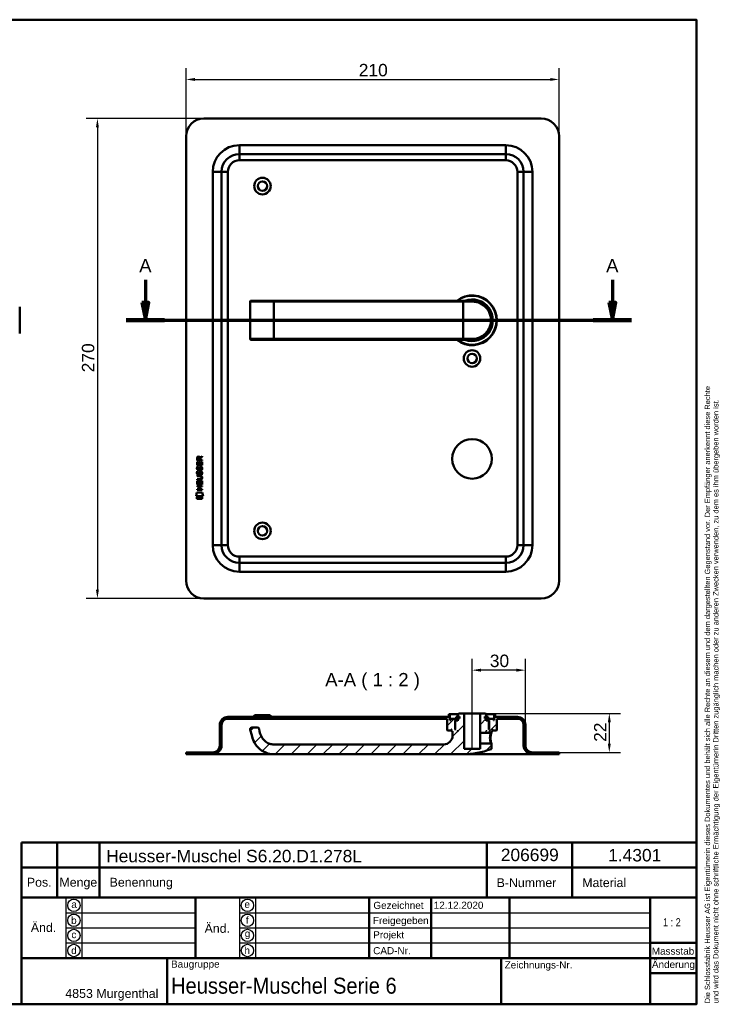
# Model space of a CAD drawing. Header units: millimetres. Extents: x 20 to 833, y 20 to 574.
# Tile 3 of 3: x 439 to 833, y 20 to 574. Entities that reach past the tile are written whole.
import ezdxf
from ezdxf.enums import TextEntityAlignment as Align

# ---------------------------------------------------------------- set-up
doc = ezdxf.new("R2010")
doc.units = ezdxf.units.MM
doc.header["$LTSCALE"] = 2
for name, color, linetype, lineweight in [('Bemaßungen(DIN)', 7, 'Continuous', 25), ('Mittellinie(DIN)', 7, 'Continuous', 25), ('Schnittansichtslinien(DIN)', 7, 'Continuous', 70), ('Sichtbare Kanten(DIN)', 7, 'Continuous', 50), ('Sichtbare tangentiale Kanten(DIN)', 7, 'Continuous', 50), ('Skizziergeometrie(DIN)', 7, 'Continuous', 50), ('Skizzierlinie(DIN)', 7, 'Continuous', 25), ('Symbole(DIN)', 7, 'Continuous', 25)]:
    doc.layers.add(name, color=color, linetype=linetype, lineweight=lineweight)
doc.layers.add('Schraffur', color=179, linetype='Continuous', lineweight=9, true_color=0x1e1e47)
doc.styles.add('Aktuell-DIN', font='arial.ttf')
doc.styles.add('Aktuell-DINGroßer Text', font='arial.ttf')
doc.styles.add('STANDARD-DIN~0', font='arial.ttf')
doc.styles.add('Textstil10', font='arial.ttf')
doc.styles.add('Textstil41', font='arial.ttf', dxfattribs={"width": 0.8})
doc.styles.add('Textstil83', font='arial.ttf', dxfattribs={"width": 0.8})
doc.dimstyles.new('CAD-LAN', dxfattribs={"dimscale": 2, "dimtxt": 3.5, "dimasz": 2.5, "dimexe": 3.175, "dimexo": 0, "dimgap": 0.8, "dimtad": 1, "dimrnd": 1e-08, "dimtxsty": 'STANDARD-DIN~0', "dimcen": 0.09, "dimdle": 10, "dimclrd": 250, "dimclre": 250, "dimclrt": 250, "dimadec": 0, "dimazin": 2, "dimtfac": 1, "dimtmove": 0, "dimatfit": 3, "dimfxl": 1, "dimtolj": 1, "dimtzin": 0, "dimlwd": 25, "dimlwe": 25, "dimarcsym": 0})

# ---------------------------------------------------------------- blocks, each defined once
blk = doc.blocks.new('Ränder Standardrahmen')
at = {"layer": 'Skizziergeometrie(DIN)', "flags": 128}
blk.add_lwpolyline([(10, 10), (10, 287), (410, 287), (410, 10), (10, 10)], dxfattribs=at)
blk = doc.blocks.new('Schriftfelder Heusser')
at = {"layer": 'Skizziergeometrie(DIN)'}
for p, q in [((101, 229.92), (101, 236.92)), ((101, 236.92), (291, 236.92)), ((111, 229.92), (111, 236.92)), ((123, 229.92), (123, 236.92)), ((232, 229.92), (232, 236.92)), ((256, 229.92), (256, 236.92)), ((291, 236.92), (291, 229.92)), ((101, 191.42), (101, 229.92)), ((101, 229.92), (291, 229.92)), ((111, 229.92), (111, 221.42)), ((123, 229.92), (123, 221.42)), ((232, 229.92), (232, 221.42)), ((256, 229.92), (256, 221.42)), ((291, 229.92), (291, 191.42)), ((101, 221.42), (291, 221.42)), ((150, 221.42), (150, 204.42)), ((198.85, 221.42), (198.85, 204.42)), ((216.35, 221.42), (216.35, 204.42)), ((238.35, 221.42), (238.35, 204.42)), ((278, 221.42), (278, 191.42)), ((278, 208.67), (291, 208.67)), ((101, 204.42), (291, 204.42)), ((142, 204.42), (142, 191.42)), ((236, 204.42), (236, 191.42)), ((278, 200.17), (291, 200.17)), ((291, 191.42), (101, 191.42))]:
    blk.add_line(p, q, dxfattribs=at)
at = {"layer": 'Skizzierlinie(DIN)'}
for p, q in [((113.5, 221.42), (113.5, 204.42)), ((118, 221.42), (118, 204.42)), ((162.35, 221.42), (162.35, 204.42)), ((166.85, 221.42), (166.85, 204.42)), ((113.5, 217.17), (150, 217.17)), ((162.35, 217.17), (278, 217.17)), ((113.5, 212.92), (150, 212.92)), ((162.35, 212.92), (278, 212.92)), ((113.5, 208.67), (150, 208.67)), ((162.35, 208.67), (278, 208.67))]:
    blk.add_line(p, q, dxfattribs=at)
for centre in [(115.75, 219.25), (164.6, 219.25), (115.75, 215.04), (164.6, 215.04), (115.75, 210.79), (164.6, 210.79), (115.75, 206.54), (164.6, 206.54)]:
    blk.add_circle(centre, 1.75, dxfattribs=at)
at = {"layer": 'Symbole(DIN)', "color": 7, "insert": (293.33, 191.7), "char_height": 1.5, "width": 182.3003, "attachment_point": 1, "rotation": 90, "line_spacing_factor": 0.944221, "style": 'Aktuell-DIN'}
blk.add_mtext('\\fArial|b0|i0;\\H1.5000;Die Schlossfabrik Heusser AG ist Eigentümerin dieses Dokumentes und behält sich alle Rechte an diesem und dem dargestellten Gegenstand vor. Der Empfänger anerkennt diese Rechte\\Pund wird das Dokument nicht ohne schriftliche Ermächtigung der Eigentümerin Dritten zugänglich machen oder zu anderen Zwecken verwenden, zu dem es ihm übergeben worden ist.\\P ', dxfattribs=at)
at = {"layer": 'Symbole(DIN)', "color": 179, "true_color": 0x262659, "style": 'Aktuell-DIN'}
for s, insert, char_height, attachment_point in [('B-Nummer', (234.74, 225.62), 2.489, 4), ('Material', (265.02, 225.62), 2.489, 5), ('Pos.', (106, 227), 2.489, 2), ('Menge', (117, 227), 2.489, 2), ('Benennung', (125.81, 225.38), 2.489, 4), ('\\fArial|b0|i0;a', (115.81, 219.53), 2, 5), ('\\fArial|b0|i0;e', (164.54, 219.53), 2, 5), ('\\fArial|b0|i0;Gezeichnet', (200.05, 219.23), 2, 4), ('\\fArial|b0|i0;b', (115.75, 215), 2, 5), ('\\fArial|b0|i0;f', (164.55, 215.06), 2, 5), ('\\fArial|b0|i0;Freigegeben', (199.92, 216), 2, 1), ('\\fArial|b0|i0;c', (115.75, 211.01), 2, 5), ('\\fArial|b0|i0;g', (164.63, 211.05), 2, 5), ('\\fArial|b0|i0;Projekt', (200, 211.98), 2, 1), ('\\fArial|b0|i0;d', (115.76, 206.55), 2, 5), ('\\fArial|b0|i0;h', (164.55, 206.57), 2, 5), ('\\fArial|b0|i0;CAD-Nr.', (200, 207.5), 2, 1), ('\\fArial|b0|i0;\\H2.0000;Massstab', (284.39, 206.37), 2, 5), ('\\fArial|b0|i0;\\H2.0000;Baugruppe', (143.1, 203.73), 2, 1), ('\\fArial|b0|i0;Zeichnungs-Nr.', (237, 203.5), 2, 1), ('\\fArial|b0|i0;\\H2.5000;4853 Murgenthal', (113.33, 192.46), 2.5, 7)]:
    blk.add_mtext(s, dxfattribs=dict(at, insert=insert, char_height=char_height, attachment_point=attachment_point))
at = {"layer": 'Symbole(DIN)', "color": 179, "true_color": 0x262659, "attachment_point": 5, "style": 'Aktuell-DIN'}
for s, insert, char_height, width in [('Änd.', (107.21, 213), 2.489, 12.3494), ('Änd.', (156.12, 212.76), 2.489, 12.3494), ('\\fArial|b0|i0;Änderung', (284.51, 202.33), 2, 12.1143)]:
    blk.add_mtext(s, dxfattribs=dict(at, insert=insert, char_height=char_height, width=width))
at = {"layer": 'Symbole(DIN)', "color": 7, "insert": (143.1, 196.62), "char_height": 4.5, "width": 90.18, "attachment_point": 4, "style": 'Aktuell-DIN'}
blk.add_mtext('\\fArial|b0|i0;\\W0.90;\\H4.5000;Heusser-Muschel Serie 6', dxfattribs=at)
at = {"layer": 'Symbole(DIN)', "color": 179, "true_color": 0x262659, "style": 'Textstil10'}
blk.add_attdef('ERSTELLUNGSDATUM_001', (217.04, 218.29), '', height=2, dxfattribs=at)
at = {"layer": 'Symbole(DIN)', "color": 179, "true_color": 0x262659}
for tag, height, style, p in [('AUTOR', 2.49, 'Aktuell-DIN', (240.03, 219.26)), ('KONTROLLDATUM', 2, 'Textstil10', (217.42, 215.04)), ('KONTROLLIERT_VON', 2, 'Textstil10', (239.98, 215.05))]:
    blk.add_attdef(tag, text='', height=height, dxfattribs=dict(at, style=style)).set_placement(p, align=Align.MIDDLE_LEFT)
at = {"layer": 'Symbole(DIN)', "color": 7, "style": 'Textstil83', "width": 0.8}
blk.add_attdef('Anfänglicher_Ansichtsmaßstab_001', (281.57, 213.34), '', height=2.3, dxfattribs=at)
at = {"layer": 'Symbole(DIN)', "color": 179, "true_color": 0x262659, "style": 'Textstil10'}
blk.add_attdef('PROJEKT', text='', height=2, dxfattribs=at).set_placement((217.77, 209.72), align=Align.BOTTOM_LEFT)
at = {"layer": 'Symbole(DIN)', "color": 7, "style": 'Textstil41', "width": 0.8}
blk.add_attdef('STATUS', text='', height=5, dxfattribs=at).set_placement((284.53, 195.86), align=Align.MIDDLE_CENTER)
blk = doc.blocks.new('*D22')
at = {"layer": 'Bemaßungen(DIN)', "color": 250, "linetype": 'Continuous', "lineweight": 25, "true_color": 0x3f3f3f, "transparency": 16777216}
for p, q in [((532.65, 508.38), (532.65, 546.73)), ((742.65, 508.38), (742.65, 546.73)), ((537.65, 540.38), (737.65, 540.38))]:
    blk.add_line(p, q, dxfattribs=at)
at = {"layer": 'Bemaßungen(DIN)', "color": 250, "linetype": 'Continuous', "true_color": 0x3f3f3f, "transparency": 16777216}
for points in [[(537.65, 541.21), (537.65, 539.55), (532.65, 540.38)], [(737.65, 541.21), (737.65, 539.55), (742.65, 540.38)]]:
    blk.add_solid(points, dxfattribs=at)
at = {"layer": 'Defpoints', "color": 0, "linetype": 'Continuous', "transparency": 16777216}
for p in [(742.65, 540.38), (532.65, 508.38), (742.65, 508.38)]:
    blk.add_point(p, dxfattribs=at)
at = {"layer": 'Bemaßungen(DIN)', "color": 250, "linetype": 'Continuous', "lineweight": 25, "true_color": 0x3f3f3f, "transparency": 16777216, "insert": (629.87, 549.13), "char_height": 7, "attachment_point": 1, "style": 'STANDARD-DIN~0'}
blk.add_mtext('\\A1;210', dxfattribs=at)
blk = doc.blocks.new('*D23')
at = {"layer": 'Bemaßungen(DIN)', "color": 250, "linetype": 'Continuous', "lineweight": 25, "true_color": 0x3f3f3f, "transparency": 16777216}
for p, q in [((542.65, 518.38), (476.4, 518.38)), ((482.75, 513.38), (482.75, 253.38)), ((542.65, 248.38), (476.4, 248.38))]:
    blk.add_line(p, q, dxfattribs=at)
at = {"layer": 'Bemaßungen(DIN)', "color": 250, "linetype": 'Continuous', "true_color": 0x3f3f3f, "transparency": 16777216}
for points in [[(481.91, 513.38), (483.58, 513.38), (482.75, 518.38)], [(481.91, 253.38), (483.58, 253.38), (482.75, 248.38)]]:
    blk.add_solid(points, dxfattribs=at)
at = {"layer": 'Defpoints', "color": 0, "linetype": 'Continuous', "transparency": 16777216}
for p in [(542.65, 518.38), (482.75, 248.38), (542.65, 248.38)]:
    blk.add_point(p, dxfattribs=at)
at = {"layer": 'Bemaßungen(DIN)', "color": 250, "linetype": 'Continuous', "lineweight": 25, "true_color": 0x3f3f3f, "transparency": 16777216, "insert": (474, 375.6), "char_height": 7, "attachment_point": 1, "rotation": 90, "style": 'STANDARD-DIN~0'}
blk.add_mtext('\\A1;270', dxfattribs=at)
blk = doc.blocks.new('2DTransSchnitt0')
at = {"layer": 'Schnittansichtslinien(DIN)', "linetype": 'Continuous'}
for p, q in [((254.88, 213.81), (254.88, 207.44)), ((386.32, 213.81), (386.32, 207.44)), ((253.88, 207.44), (254.88, 202.44)), ((255.88, 207.44), (253.88, 207.44)), ((254.88, 207.44), (254.88, 202.44)), ((254.88, 202.44), (255.88, 207.44)), ((385.32, 207.44), (386.32, 202.44)), ((387.32, 207.44), (385.32, 207.44)), ((386.32, 207.44), (386.32, 202.44)), ((386.32, 202.44), (387.32, 207.44)), ((249.47, 202.44), (391.73, 202.44))]:
    blk.add_line(p, q, dxfattribs=at)
at = {"layer": 'Schnittansichtslinien(DIN)', "linetype": 'Continuous', "lineweight": 140}
for p, q in [((249.47, 202.44), (260.3, 202.44)), ((380.9, 202.44), (391.73, 202.44))]:
    blk.add_line(p, q, dxfattribs=at)
at = {"layer": 'Schnittansichtslinien(DIN)', "linetype": 'Continuous', "flags": 128}
for points in [[(253.88, 207.44), (254.88, 202.44), (255.88, 207.44), (253.88, 207.44)], [(385.32, 207.44), (386.32, 202.44), (387.32, 207.44), (385.32, 207.44)]]:
    blk.add_lwpolyline(points, dxfattribs=at)
at = {"layer": 'Schnittansichtslinien(DIN)'}
for points in [[(253.88, 207.44), (254.88, 202.44), (255.88, 207.44), (253.88, 207.44)], [(385.32, 207.44), (386.32, 202.44), (387.32, 207.44), (385.32, 207.44)]]:
    blk.add_solid(points, dxfattribs=at)
at = {"layer": 'Schnittansichtslinien(DIN)', "char_height": 3.73, "attachment_point": 7, "style": 'Aktuell-DINGroßer Text'}
for insert in [(253.13, 215.94), (384.56, 215.94)]:
    blk.add_mtext('A', dxfattribs=dict(at, insert=insert))
blk = doc.blocks.new('*D25')
at = {"layer": 'Bemaßungen(DIN)', "color": 250, "linetype": 'Continuous', "lineweight": 25, "true_color": 0x3f3f3f, "transparency": 16777216}
for p, q in [((693.65, 188.7), (693.65, 214.36)), ((723.65, 177.2), (723.65, 214.36)), ((718.65, 208.01), (698.65, 208.01))]:
    blk.add_line(p, q, dxfattribs=at)
at = {"layer": 'Bemaßungen(DIN)', "color": 250, "linetype": 'Continuous', "true_color": 0x3f3f3f, "transparency": 16777216}
for points in [[(698.65, 208.85), (698.65, 207.18), (693.65, 208.01)], [(718.65, 208.85), (718.65, 207.18), (723.65, 208.01)]]:
    blk.add_solid(points, dxfattribs=at)
at = {"layer": 'Defpoints', "color": 0, "linetype": 'Continuous', "transparency": 16777216}
for p in [(693.65, 208.01), (693.65, 188.7), (723.65, 177.2)]:
    blk.add_point(p, dxfattribs=at)
at = {"layer": 'Bemaßungen(DIN)', "color": 250, "linetype": 'Continuous', "lineweight": 25, "true_color": 0x3f3f3f, "transparency": 16777216, "insert": (703.65, 216.76), "char_height": 7, "attachment_point": 1, "style": 'STANDARD-DIN~0'}
blk.add_mtext('\\A1;30', dxfattribs=at)
blk = doc.blocks.new('*D26')
at = {"layer": 'Bemaßungen(DIN)', "color": 250, "linetype": 'Continuous', "lineweight": 25, "true_color": 0x3f3f3f, "transparency": 16777216}
for p, q in [((701.15, 183.7), (777.27, 183.7)), ((770.92, 178.7), (770.92, 166.7)), ((742.65, 161.7), (777.27, 161.7))]:
    blk.add_line(p, q, dxfattribs=at)
at = {"layer": 'Bemaßungen(DIN)', "color": 250, "linetype": 'Continuous', "true_color": 0x3f3f3f, "transparency": 16777216}
for points in [[(770.09, 178.7), (771.76, 178.7), (770.92, 183.7)], [(770.09, 166.7), (771.76, 166.7), (770.92, 161.7)]]:
    blk.add_solid(points, dxfattribs=at)
at = {"layer": 'Defpoints', "color": 0, "linetype": 'Continuous', "transparency": 16777216}
for p in [(701.15, 183.7), (742.65, 161.7), (770.92, 161.7)]:
    blk.add_point(p, dxfattribs=at)
at = {"layer": 'Bemaßungen(DIN)', "color": 250, "linetype": 'Continuous', "lineweight": 25, "true_color": 0x3f3f3f, "transparency": 16777216, "insert": (762.3, 167.66), "char_height": 7, "attachment_point": 1, "rotation": 90, "style": 'STANDARD-DIN~0'}
blk.add_mtext('\\A1;22', dxfattribs=at)

msp = doc.modelspace()

# ---------------------------------------------------------------- hatches: boundary and pattern name
at = {"layer": 'Schraffur'}
h = msp.add_hatch(dxfattribs=at)
h.set_pattern_fill('ANSI31', color=256, scale=50.8, style=0)
h.set_pattern_definition([(45, (0, 0), (-4.49013, 4.49013), [])])
edge = h.paths.add_edge_path()
edge.add_spline(control_points=[(704.278, 172.7), (704.339, 172.761), (704.401, 172.821), (704.525, 172.942), (704.587, 173.003), (704.65, 173.063)], knot_values=[-0.0519781, -0.0519781, -0.0519781, -0.0519781, -0.0260545, -0.0260545, 0, 0, 0, 0], degree=3, periodic=0)
edge.add_line((704.65, 173.063), (704.65, 173.7))
edge.add_line((704.65, 173.7), (704.95, 173.7))
edge.add_line((704.95, 173.7), (705.15, 173.9))
edge.add_line((705.15, 173.9), (705.15, 174.5))
edge.add_line((705.15, 174.5), (704.95, 174.7))
edge.add_line((704.95, 174.7), (705.25, 174.7))
edge.add_line((705.25, 174.7), (705.25, 174.2))
edge.add_line((705.25, 174.2), (705.35, 174.1))
edge.add_line((705.35, 174.1), (707.45, 174.1))
edge.add_line((707.45, 174.1), (707.65, 174.3))
edge.add_line((707.65, 174.3), (707.65, 180.7))
edge.add_line((707.65, 180.7), (719.15, 180.7))
edge.add_ellipse((719.15, 177.2), major_axis=(0, 3.5), ratio=1, start_angle=270, end_angle=360, ccw=False)
edge.add_line((722.65, 177.2), (722.65, 165.7))
edge.add_ellipse((727.65, 165.7), major_axis=(-5, 0), ratio=1, start_angle=0, end_angle=90)
edge.add_line((727.65, 160.7), (742.65, 160.7))
edge.add_line((742.65, 160.7), (742.65, 161.7))
edge.add_line((742.65, 161.7), (727.65, 161.7))
edge.add_ellipse((727.65, 165.7), major_axis=(0, -4), ratio=1, start_angle=270, end_angle=360, ccw=False)
edge.add_line((723.65, 165.7), (723.65, 177.2))
edge.add_ellipse((719.15, 177.2), major_axis=(4.5, 0), ratio=1, start_angle=0, end_angle=90)
edge.add_line((719.15, 181.7), (706.65, 181.7))
edge.add_line((706.65, 181.7), (706.65, 183.2))
edge.add_line((706.65, 183.2), (706.15, 183.2))
edge.add_line((706.15, 183.2), (706.15, 179.9))
edge.add_line((706.15, 179.9), (705.65, 179.9))
edge.add_line((705.65, 179.9), (705.65, 180.7))
edge.add_line((705.65, 180.7), (702.65, 180.7))
edge.add_line((702.65, 180.7), (702.65, 179.9))
edge.add_line((702.65, 179.9), (703.4, 179.9))
edge.add_line((703.4, 179.9), (703.2, 179.7))
edge.add_line((703.2, 179.7), (703.2, 174.9))
edge.add_line((703.2, 174.9), (703.4, 174.7))
edge.add_line((703.4, 174.7), (703.15, 174.7))
edge.add_line((703.15, 174.7), (703.15, 179.5))
edge.add_line((703.15, 179.5), (702.95, 179.7))
edge.add_line((702.95, 179.7), (701.85, 179.7))
edge.add_line((701.85, 179.7), (701.65, 179.5))
edge.add_line((701.65, 179.5), (701.65, 180.9))
edge.add_line((701.65, 180.9), (702.667, 180.9))
edge.add_line((702.667, 180.9), (702.667, 181.8))
edge.add_line((702.667, 181.8), (701.165, 181.8))
edge.add_line((701.165, 181.8), (701.165, 180.9))
edge.add_line((701.165, 180.9), (700.75, 180.9))
edge.add_line((700.75, 180.9), (700.75, 182))
edge.add_line((700.75, 182), (701.65, 182))
edge.add_line((701.65, 182), (701.65, 183.2))
edge.add_line((701.65, 183.2), (701.15, 183.7))
edge.add_line((701.15, 183.7), (698.15, 183.7))
edge.add_line((698.15, 183.7), (698.15, 172.7))
edge.add_line((698.15, 172.7), (704.278, 172.7))
h.paths.add_polyline_path([(701.85, 173.7), (701.65, 173.7), (701.65, 173.9)], flags=0)
edge = h.paths.add_edge_path()
edge.add_spline(control_points=[(704.65, 166.336), (704.588, 166.396), (704.525, 166.457), (704.401, 166.577), (704.339, 166.638), (704.278, 166.7)], knot_values=[-0.0521166, -0.0521166, -0.0521166, -0.0521166, -0.0260583, -0.0260583, -0.0000782, -0.0000782, -0.0000782, -0.0000782], degree=3, periodic=0)
edge.add_line((704.278, 166.7), (698.15, 166.7))
edge.add_line((698.15, 166.7), (698.15, 163.7))
edge.add_line((698.15, 163.7), (689.15, 163.7))
edge.add_line((689.15, 163.7), (689.15, 183.7))
edge.add_line((689.15, 183.7), (686.15, 183.7))
edge.add_line((686.15, 183.7), (685.65, 183.2))
edge.add_line((685.65, 183.2), (685.65, 182))
edge.add_line((685.65, 182), (686.55, 182))
edge.add_line((686.55, 182), (686.55, 180.9))
edge.add_line((686.55, 180.9), (686.136, 180.9))
edge.add_line((686.136, 180.9), (686.136, 181.8))
edge.add_line((686.136, 181.8), (684.634, 181.8))
edge.add_line((684.634, 181.8), (684.634, 180.9))
edge.add_line((684.634, 180.9), (685.65, 180.9))
edge.add_line((685.65, 180.9), (685.65, 179.5))
edge.add_line((685.65, 179.5), (685.45, 179.7))
edge.add_line((685.45, 179.7), (684.35, 179.7))
edge.add_line((684.35, 179.7), (684.15, 179.5))
edge.add_line((684.15, 179.5), (684.15, 174.7))
edge.add_line((684.15, 174.7), (683.9, 174.7))
edge.add_line((683.9, 174.7), (684.1, 174.9))
edge.add_line((684.1, 174.9), (684.1, 179.7))
edge.add_line((684.1, 179.7), (683.9, 179.9))
edge.add_line((683.9, 179.9), (684.65, 179.9))
edge.add_line((684.65, 179.9), (684.65, 180.7))
edge.add_line((684.65, 180.7), (681.65, 180.7))
edge.add_line((681.65, 180.7), (681.65, 179.9))
edge.add_line((681.65, 179.9), (681.15, 179.9))
edge.add_line((681.15, 179.9), (681.15, 183.2))
edge.add_line((681.15, 183.2), (680.65, 183.2))
edge.add_line((680.65, 183.2), (680.65, 181.7))
edge.add_line((680.65, 181.7), (556.15, 181.7))
edge.add_ellipse((556.15, 177.2), major_axis=(0, 4.5), ratio=1, start_angle=0, end_angle=90)
edge.add_line((551.65, 177.2), (551.65, 165.7))
edge.add_ellipse((547.65, 165.7), major_axis=(4, 0), ratio=1, start_angle=270, end_angle=360, ccw=False)
edge.add_line((547.65, 161.7), (532.65, 161.7))
edge.add_line((532.65, 161.7), (532.65, 160.7))
edge.add_line((532.65, 160.7), (547.65, 160.7))
edge.add_ellipse((547.65, 165.7), major_axis=(0, -5), ratio=1, start_angle=0, end_angle=90)
edge.add_line((552.65, 165.7), (552.65, 177.2))
edge.add_ellipse((556.15, 177.2), major_axis=(-3.5, 0), ratio=1, start_angle=270, end_angle=360, ccw=False)
edge.add_line((556.15, 180.7), (679.65, 180.7))
edge.add_line((679.65, 180.7), (679.65, 174.3))
edge.add_line((679.65, 174.3), (679.85, 174.1))
edge.add_line((679.85, 174.1), (681.95, 174.1))
edge.add_line((681.95, 174.1), (682.05, 174.2))
edge.add_line((682.05, 174.2), (682.05, 174.7))
edge.add_line((682.05, 174.7), (682.35, 174.7))
edge.add_line((682.35, 174.7), (682.15, 174.5))
edge.add_line((682.15, 174.5), (682.15, 173.9))
edge.add_line((682.15, 173.9), (682.35, 173.7))
edge.add_line((682.35, 173.7), (682.65, 173.7))
edge.add_line((682.65, 173.7), (682.65, 171.2))
edge.add_ellipse((677.65, 171.2), major_axis=(5, 0), ratio=1, start_angle=270, end_angle=360, ccw=False)
edge.add_line((677.65, 166.2), (582.15, 166.2))
edge.add_spline(control_points=[(582.15, 166.2), (581.337, 166.2), (580.523, 166.337), (579.199, 166.772), (578.413, 167.091), (576.716, 168.316), (575.982, 169.097), (574.526, 171.409), (574.202, 172.923), (573.731, 174.928)], knot_values=[-1.922427, -1.922427, -1.922427, -1.922427, -1.3852973, -1.3852973, -1.0019081, -1.0019081, -0.6180262, -0.6180262, 0, 0, 0, 0], degree=3, periodic=0)
edge.add_ellipse((572.757, 174.7), major_axis=(0.974, 0.229), ratio=1, start_angle=0, end_angle=76.78481)
edge.add_line((572.757, 175.7), (569.757, 175.7))
edge.add_ellipse((569.757, 174.7), major_axis=(0, 1), ratio=1, start_angle=0, end_angle=106)
edge.add_spline(control_points=[(568.795, 174.424), (570.247, 169.361), (570.283, 169.151), (571.26, 166.891), (572.146, 165.494), (574.401, 163.301), (575.74, 162.3), (578.985, 161.008), (580.567, 160.7), (582.15, 160.7)], knot_values=[-2.318059, -2.318059, -2.318059, -2.318059, -1.8086023, -1.8086023, -1.0480104, -1.0480104, -0.4749296, -0.4749296, 0, 0, 0, 0], degree=3, periodic=0)
edge.add_line((582.15, 160.7), (688.65, 160.7))
edge.add_ellipse((688.65, 204.866), major_axis=(0, -44.167), ratio=1, start_angle=0, end_angle=20.78793)
edge.add_spline(control_points=[(704.325, 163.575), (704.36, 163.587), (704.393, 163.604), (704.454, 163.645), (704.483, 163.669), (704.565, 163.754), (704.596, 163.814), (704.636, 163.917), (704.648, 163.98), (704.65, 164.042)], knot_values=[-0.0467748, -0.0467748, -0.0467748, -0.0467748, -0.0401013, -0.0401013, -0.0334375, -0.0334375, -0.0186427, -0.0186427, -0.0000004, -0.0000004, -0.0000004, -0.0000004], degree=3, periodic=0)
edge.add_line((704.65, 164.042), (704.65, 166.336))
h.paths.add_polyline_path([(685.65, 173.7), (685.45, 173.7), (685.65, 173.9)], flags=0)

# ---------------------------------------------------------------- linework, layer by layer
at = {"layer": 'Mittellinie(DIN)', "linetype": 'Continuous'}
msp.add_line((693.65, 163.2), (693.65, 188.7), dxfattribs=at)
at = {"layer": 'Sichtbare Kanten(DIN)'}
for p, q in [((732.65, 518.38), (542.65, 518.38)), ((532.65, 508.38), (532.65, 258.38)), ((742.65, 258.38), (742.65, 508.38)), ((712.65, 498.38), (562.65, 498.38)), ((552.65, 488.38), (552.65, 278.38)), ((722.65, 278.38), (722.65, 488.38)), ((569.257, 415.88), (569.276, 415.88)), ((582.15, 415.88), (569.276, 415.88)), ((688.65, 415.88), (582.15, 415.88)), ((688.65, 415.88), (693.65, 415.88)), ((438.986, 412.38), (438.986, 397.38)), ((568.757, 415.38), (568.757, 394.38)), ((569.276, 393.88), (569.257, 393.88)), ((569.276, 393.88), (582.15, 393.88)), ((582.15, 393.88), (688.65, 393.88)), ((693.65, 393.88), (688.65, 393.88)), ((694.267, 393.897), (694.267, 393.897)), ((538.831, 326.027), (538.834, 327.341)), ((539.182, 327.297), (539.181, 326.409)), ((540.199, 326.408), (540.199, 327.296)), ((540.496, 327.657), (541.692, 328.447)), ((540.549, 327.258), (540.548, 326.407)), ((541.691, 328.013), (540.549, 327.258)), ((541.692, 328.447), (541.691, 328.013)), ((538.829, 323.297), (538.831, 325.301)), ((541.688, 323.295), (538.829, 323.297)), ((541.69, 326.025), (538.831, 326.027)), ((538.831, 325.301), (539.179, 325.301)), ((539.001, 322.523), (539.339, 322.423)), ((539.179, 325.301), (539.178, 323.674)), ((539.178, 323.674), (540.072, 323.673)), ((539.181, 326.409), (540.199, 326.408)), ((540.072, 323.673), (540.074, 325.12)), ((540.074, 325.12), (540.422, 325.12)), ((540.422, 325.12), (540.421, 323.673)), ((540.421, 323.673), (541.339, 323.672)), ((540.548, 326.407), (541.69, 326.407)), ((540.929, 322.22), (540.918, 322.22)), ((541.339, 323.672), (541.341, 325.319)), ((541.341, 325.319), (541.689, 325.319)), ((541.689, 325.319), (541.688, 323.295)), ((541.69, 326.407), (541.69, 326.025)), ((538.824, 317.446), (540.47, 317.445)), ((538.824, 317.069), (538.824, 317.446)), ((540.494, 317.068), (538.824, 317.069)), ((538.999, 319.977), (539.337, 319.876)), ((539.195, 318.645), (539.202, 318.628)), ((539.197, 321.192), (539.204, 321.174)), ((539.879, 318.547), (539.89, 318.564)), ((539.881, 321.094), (539.892, 321.111)), ((540.927, 319.674), (540.916, 319.674)), ((541.374, 316.283), (541.374, 316.293)), ((538.818, 311.389), (538.819, 311.766)), ((540.061, 311.388), (538.818, 311.389)), ((538.819, 311.766), (541.677, 311.764)), ((538.82, 312.559), (538.822, 314.564)), ((541.679, 312.557), (538.82, 312.559)), ((538.822, 315.135), (538.823, 315.512)), ((540.468, 315.133), (538.822, 315.135)), ((538.822, 314.564), (539.171, 314.563)), ((538.823, 315.512), (540.492, 315.51)), ((539.171, 314.563), (539.169, 312.936)), ((539.169, 312.936), (540.064, 312.935)), ((540.06, 309.83), (540.061, 311.388)), ((540.064, 312.935), (540.065, 314.382)), ((540.065, 314.382), (540.413, 314.382)), ((540.413, 314.382), (540.412, 312.935)), ((540.412, 312.935), (541.331, 312.934)), ((540.418, 311.388), (540.416, 309.83)), ((541.677, 311.387), (540.418, 311.388)), ((541.331, 312.934), (541.332, 314.582)), ((541.332, 314.582), (541.681, 314.581)), ((541.677, 311.764), (541.677, 311.387)), ((541.681, 314.581), (541.679, 312.557)), ((538.286, 305.877), (538.745, 308.01)), ((542.201, 305.874), (538.286, 305.877)), ((538.744, 304.449), (538.745, 305.591)), ((538.745, 308.01), (541.751, 308.007)), ((538.745, 305.591), (541.742, 305.589)), ((538.817, 309.454), (538.817, 309.831)), ((538.817, 309.831), (540.06, 309.83)), ((541.675, 309.452), (538.817, 309.454)), ((540.416, 309.83), (541.676, 309.829)), ((541.676, 309.829), (541.675, 309.452)), ((541.742, 305.589), (541.741, 304.447)), ((541.751, 308.007), (542.201, 305.874)), ((541.741, 304.447), (538.744, 304.449)), ((562.65, 268.38), (712.65, 268.38)), ((542.65, 248.38), (732.65, 248.38)), ((681.15, 183.2), (680.65, 183.2)), ((680.65, 183.2), (680.65, 181.7)), ((681.15, 179.9), (681.15, 183.2)), ((681.15, 183.2), (685.65, 183.2)), ((686.15, 183.7), (685.65, 183.2)), ((685.65, 183.2), (685.65, 182)), ((689.15, 183.7), (686.15, 183.7)), ((689.15, 163.7), (689.15, 183.7)), ((698.15, 183.7), (689.15, 183.7)), ((701.15, 183.7), (698.15, 183.7)), ((698.15, 183.7), (698.15, 172.7)), ((701.65, 183.2), (701.15, 183.7)), ((701.65, 182), (701.65, 183.2)), ((701.65, 183.2), (706.15, 183.2)), ((706.65, 183.2), (706.15, 183.2)), ((706.15, 183.2), (706.15, 179.9)), ((706.65, 181.7), (706.65, 183.2)), ((680.65, 181.7), (556.15, 181.7)), ((556.15, 180.7), (679.65, 180.7)), ((571.4, 182.7), (570.4, 181.7)), ((571.4, 182.7), (579.9, 182.7)), ((579.9, 182.7), (580.9, 181.7)), ((679.65, 180.7), (679.65, 174.3)), ((681.65, 179.9), (681.15, 179.9)), ((684.65, 180.7), (681.65, 180.7)), ((681.65, 180.7), (681.65, 179.9)), ((684.1, 179.7), (683.9, 179.9)), ((683.9, 179.9), (684.65, 179.9)), ((684.1, 174.9), (684.1, 179.7)), ((684.1, 179.7), (684.35, 179.7)), ((684.35, 179.7), (684.15, 179.5)), ((684.15, 179.5), (684.15, 174.7)), ((685.45, 179.7), (684.35, 179.7)), ((686.136, 181.8), (684.634, 181.8)), ((684.634, 181.8), (684.634, 180.9)), ((684.634, 180.9), (685.65, 180.9)), ((684.65, 179.9), (684.65, 180.7)), ((684.65, 180.7), (685.65, 180.7)), ((685.65, 179.9), (684.65, 179.9)), ((685.65, 179.5), (685.45, 179.7)), ((685.65, 179.7), (685.45, 179.7)), ((685.65, 182), (686.55, 182)), ((685.65, 180.9), (685.65, 179.5)), ((686.136, 180.9), (686.136, 181.8)), ((686.55, 181.8), (686.136, 181.8)), ((686.55, 180.9), (686.136, 180.9)), ((686.55, 182), (686.55, 180.9)), ((700.75, 180.9), (700.75, 182)), ((700.75, 182), (701.65, 182)), ((701.165, 181.8), (700.75, 181.8)), ((701.165, 180.9), (700.75, 180.9)), ((702.667, 181.8), (701.165, 181.8)), ((701.165, 181.8), (701.165, 180.9)), ((701.65, 179.5), (701.65, 180.9)), ((701.65, 180.9), (702.667, 180.9)), ((701.65, 180.7), (702.65, 180.7)), ((702.65, 179.9), (701.65, 179.9)), ((701.85, 179.7), (701.65, 179.5)), ((701.85, 179.7), (701.65, 179.7)), ((702.95, 179.7), (701.85, 179.7)), ((705.65, 180.7), (702.65, 180.7)), ((702.65, 180.7), (702.65, 179.9)), ((702.65, 179.9), (703.4, 179.9)), ((702.667, 180.9), (702.667, 181.8)), ((703.15, 179.5), (702.95, 179.7)), ((702.95, 179.7), (703.2, 179.7)), ((703.15, 174.7), (703.15, 179.5)), ((703.4, 179.9), (703.2, 179.7)), ((703.2, 179.7), (703.2, 174.9)), ((705.65, 179.9), (705.65, 180.7)), ((706.15, 179.9), (705.65, 179.9)), ((719.15, 181.7), (706.65, 181.7)), ((707.65, 174.3), (707.65, 180.7)), ((707.65, 180.7), (719.15, 180.7)), ((551.65, 177.2), (551.65, 165.7)), ((552.65, 165.7), (552.65, 177.2)), ((572.757, 175.7), (569.757, 175.7)), ((679.65, 174.3), (679.85, 174.1)), ((679.85, 174.1), (681.95, 174.1)), ((681.95, 174.1), (682.05, 174.2)), ((681.95, 174.1), (682.15, 174.1)), ((682.05, 174.2), (682.05, 174.7)), ((682.05, 174.7), (682.35, 174.7)), ((682.15, 174.2), (682.05, 174.2)), ((682.35, 174.7), (682.15, 174.5)), ((682.15, 174.5), (682.15, 173.9)), ((682.15, 173.9), (682.35, 173.7)), ((682.35, 173.7), (682.65, 173.7)), ((682.65, 173.7), (682.65, 171.2)), ((683.9, 174.7), (684.1, 174.9)), ((684.15, 174.7), (683.9, 174.7)), ((684.15, 174.9), (684.1, 174.9)), ((685.45, 173.7), (685.65, 173.9)), ((685.65, 173.7), (685.45, 173.7)), ((685.65, 173.9), (685.65, 173.7)), ((698.15, 172.7), (704.278, 172.7)), ((698.15, 166.7), (698.15, 172.7)), ((701.65, 173.7), (701.65, 173.9)), ((701.65, 173.9), (701.85, 173.7)), ((701.85, 173.7), (701.65, 173.7)), ((703.2, 174.9), (703.15, 174.9)), ((703.4, 174.7), (703.15, 174.7)), ((703.2, 174.9), (703.4, 174.7)), ((704.277, 172.701), (704.65, 173.063)), ((704.65, 173.063), (704.65, 173.7)), ((704.65, 173.7), (704.95, 173.7)), ((705.15, 174.5), (704.95, 174.7)), ((704.95, 174.7), (705.25, 174.7)), ((704.95, 173.7), (705.15, 173.9)), ((705.15, 173.9), (705.15, 174.5)), ((705.25, 174.2), (705.15, 174.2)), ((705.15, 174.1), (705.35, 174.1)), ((705.25, 174.7), (705.25, 174.2)), ((705.25, 174.2), (705.35, 174.1)), ((705.35, 174.1), (707.45, 174.1)), ((707.45, 174.1), (707.65, 174.3)), ((722.65, 177.2), (722.65, 165.7)), ((723.65, 165.7), (723.65, 177.2)), ((704.278, 166.7), (698.15, 166.7)), ((698.15, 166.7), (698.15, 163.7)), ((704.65, 166.336), (704.277, 166.698)), ((704.65, 164.042), (704.65, 166.336)), ((547.65, 161.7), (532.65, 161.7)), ((532.65, 161.7), (532.65, 160.7)), ((532.65, 160.7), (547.65, 160.7)), ((547.65, 160.7), (562.65, 160.7)), ((582.15, 160.7), (562.65, 160.7)), ((677.65, 166.2), (582.15, 166.2)), ((582.15, 160.7), (688.65, 160.7)), ((712.65, 160.7), (688.65, 160.7)), ((698.15, 163.7), (689.15, 163.7)), ((712.65, 160.7), (727.65, 160.7)), ((742.65, 161.7), (727.65, 161.7)), ((727.65, 160.7), (742.65, 160.7)), ((742.65, 160.7), (742.65, 161.7))]:
    msp.add_line(p, q, dxfattribs=at)
for centre, radius in [((575.65, 480.38), 4.65), ((575.65, 480.38), 2.65), ((693.65, 383.38), 4.65), ((693.65, 383.38), 2.65), ((693.65, 326.88), 11.15), ((575.65, 286.38), 4.65), ((575.65, 286.38), 2.65)]:
    msp.add_circle(centre, radius, dxfattribs=at)
for centre, radius, start, end in [((542.65, 508.38), 10, 90, 180), ((732.65, 508.38), 10, 0, 90), ((562.65, 488.38), 10, 90, 180), ((712.65, 488.38), 10, 0, 90), ((569.257, 415.38), 0.5, 90, 180), ((693.65, 404.88), 14, 231.78679, 128.21321), ((693.65, 404.88), 13.8, 232.8542, 127.1458), ((693.65, 404.88), 11.7, 250.08028, 109.91972), ((693.65, 404.88), 11.6, 251.49137, 108.50863), ((693.65, 404.88), 11.5, 253.04257, 106.95743), ((693.65, 404.88), 11.3, 256.76803, 103.23197), ((569.257, 394.38), 0.5, 180, 270), ((695.882, 394.772), 0.85, 240.5243, 240.67321), ((695.882, 394.772), 0.85, 324.22686, 324.42853), ((705.973, 392.182), 8.678, 163.58627, 163.59762), ((705.973, 392.182), 8.678, 159.58305, 159.58545), ((562.65, 278.38), 10, 180, 270), ((712.65, 278.38), 10, 270, 0), ((542.65, 258.38), 10, 180, 270), ((732.65, 258.38), 10, 270, 0), ((556.15, 177.2), 4.5, 90, 180), ((556.15, 177.2), 3.5, 90, 180), ((719.15, 177.2), 4.5, 0, 90), ((719.15, 177.2), 3.5, 0, 90), ((569.757, 174.7), 1, 90, 196), ((572.757, 174.7), 1, 13.21519, 90), ((677.65, 171.2), 5, 270, 0), ((547.65, 165.7), 4, 270, 0), ((547.65, 165.7), 5, 270, 0), ((688.65, 204.866), 44.167, 270, 290.78793), ((727.65, 165.7), 5, 180, 270), ((727.65, 165.7), 4, 180, 270)]:
    msp.add_arc(centre, radius, start, end, dxfattribs=at)
for centre, major_axis, ratio, start_param, end_param in [((540.36, 326.524), (0.976, -1.274), 0.5180415, 2.7627686, 3.7355131), ((538.968, 326.443), (-1.242, -1.64), 0.5994938, 2.7365723, 3.5673799), ((540.27, 320.533), (0.839, 1.642), 0.4591024, 5.9761877, 6.4975755), ((540.547, 322.002), (1.192, 3.54), 0.2215161, 2.8263053, 2.8854462), ((540.463, 324.302), (1.103, 3.296), 0.2312948, 2.8124619, 2.8734213), ((539.948, 319.448), (0.583, 1.012), 0.541605, 2.7569093, 3.2147406), ((539.943, 321.985), (0.574, 1.004), 0.5438409, 2.7534304, 3.2137241), ((539.821, 318.572), (0.098, 0.139), 0.3641716, 4.4844927, 4.7925708), ((539.823, 321.118), (0.098, 0.139), 0.3641716, 4.4844927, 4.7925708), ((536.653, 319.815), (4.808, -4.323), 0.3742014, 5.888113, 6.6064523), ((536.649, 312.771), (4.814, 4.313), 0.3742661, 5.9599282, 6.6783921), ((517.941, 336.12), (23.266, -20.361), 0.1371339, 6.127502, 6.402435), ((540.269, 317.989), (0.838, 1.64), 0.4594521, 5.9760112, 6.497704)]:
    msp.add_ellipse(centre, major_axis=major_axis, ratio=ratio, start_param=start_param, end_param=end_param, dxfattribs=at)
for points, knots in [([(693.65, 393.88), (695.307, 393.88), (696.95, 394.26), (698.423, 394.969), (699.896, 395.678), (701.2, 396.714), (702.225, 397.99), (703.25, 399.266), (703.994, 400.785), (704.368, 402.403), (704.742, 404.022), (704.741, 405.741), (704.367, 407.359), (703.993, 408.976), (703.251, 410.493), (702.226, 411.769), (701.2, 413.045), (699.896, 414.081), (698.423, 414.79), (696.95, 415.5), (695.307, 415.88), (693.65, 415.88)], [-3.3432814, -3.3432814, -3.3432814, -3.3432814, -2.8656698, -2.8656698, -2.8656698, -2.3880581, -2.3880581, -2.3880581, -1.9104465, -1.9104465, -1.9104465, -1.4328349, -1.4328349, -1.4328349, -0.9552233, -0.9552233, -0.9552233, -0.4776116, -0.4776116, -0.4776116, 0, 0, 0, 0]), ([(541.374, 316.293), (541.374, 316.339), (541.371, 316.386), (541.355, 316.522), (541.333, 316.609), (541.258, 316.76), (541.212, 316.821), (541.092, 316.927), (541.021, 316.967), (540.804, 317.051), (540.644, 317.068), (540.494, 317.068)], [0, 0, 0, 0, 0.01400423, 0.01400423, 0.0408947, 0.0408947, 0.06439039, 0.06439039, 0.08887549, 0.08887549, 0.13413559, 0.13413559, 0.13413559, 0.13413559]), ([(568.795, 174.424), (570.247, 169.361), (570.283, 169.151), (571.26, 166.891), (572.146, 165.494), (574.401, 163.301), (575.74, 162.3), (578.985, 161.008), (580.567, 160.7), (582.15, 160.7)], [-2.318059, -2.318059, -2.318059, -2.318059, -1.8086023, -1.8086023, -1.0480104, -1.0480104, -0.4749296, -0.4749296, 0, 0, 0, 0]), ([(582.15, 166.2), (581.337, 166.2), (580.523, 166.337), (579.199, 166.772), (578.413, 167.091), (576.716, 168.316), (575.982, 169.097), (574.526, 171.409), (574.202, 172.923), (573.731, 174.928)], [-1.922427, -1.922427, -1.922427, -1.922427, -1.3852973, -1.3852973, -1.0019081, -1.0019081, -0.6180262, -0.6180262, 0, 0, 0, 0]), ([(704.278, 172.7), (704.278, 172.7), (704.27, 172.674), (704.252, 172.624), (704.183, 172.423), (703.969, 171.813), (703.84, 171.008), (703.776, 170.605), (703.733, 170.153), (703.732, 169.701), (703.732, 169.248), (703.774, 168.797), (703.839, 168.393), (703.967, 167.587), (704.183, 166.978), (704.253, 166.776), (704.27, 166.726), (704.279, 166.7), (704.278, 166.7)], [0.5288126, 0.5288126, 0.5288126, 0.5288126, 0.6043056, 0.6043056, 0.6043056, 0.9064584, 0.9064584, 0.9064584, 1.0575348, 1.0575348, 1.0575348, 1.2086112, 1.2086112, 1.2086112, 1.510764, 1.510764, 1.510764, 1.5865048, 1.5865048, 1.5865048, 1.5865048]), ([(704.65, 166.336), (704.651, 166.336), (704.607, 166.477), (704.216, 167.674), (704.041, 169.701), (704.219, 171.729), (704.607, 172.922), (704.65, 173.063), (704.65, 173.063)], [0.528561, 0.528561, 0.528561, 0.528561, 0.6043056, 0.9064584, 1.0575348, 1.2086112, 1.510764, 1.5862591, 1.5862591, 1.5862591, 1.5862591]), ([(704.326, 163.574), (704.36, 163.587), (704.393, 163.604), (704.454, 163.645), (704.483, 163.669), (704.565, 163.754), (704.596, 163.814), (704.636, 163.917), (704.648, 163.98), (704.648, 164.042)], [-0.046774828, -0.046774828, -0.046774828, -0.046774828, -0.040101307, -0.040101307, -0.03343753, -0.03343753, -0.018642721, -0.018642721, -0.000000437, -0.000000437, -0.000000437, -0.000000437])]:
    msp.add_open_spline(points, degree=3, knots=knots, dxfattribs=at)
for points in [[(538.834, 327.341), (538.848, 327.782), (539.08, 328.244), (539.693, 328.244)], [(540.199, 327.296), (540.2, 327.569), (540.113, 327.894), (539.697, 327.895)], [(538.877, 321.045), (538.787, 321.285), (538.758, 321.519), (538.8, 321.847)], [(538.8, 321.847), (538.818, 321.986), (538.859, 322.193), (538.93, 322.366)], [(538.93, 322.366), (538.949, 322.416), (539.001, 322.523), (539.001, 322.523)], [(539.185, 321.958), (539.12, 321.706), (539.114, 321.482), (539.173, 321.266)], [(539.339, 322.423), (539.339, 322.423), (539.22, 322.096), (539.185, 321.958)], [(539.892, 321.111), (539.961, 321.22), (540.018, 321.384), (540.072, 321.629)], [(540.072, 321.629), (540.157, 321.997), (540.259, 322.208), (540.4, 322.376)], [(540.412, 321.479), (540.357, 321.239), (540.295, 321.074), (540.219, 320.936)], [(540.4, 322.376), (540.493, 322.486), (540.623, 322.558), (540.803, 322.582)], [(540.461, 321.677), (540.453, 321.647), (540.413, 321.481), (540.412, 321.479)], [(540.647, 322.102), (540.576, 322.014), (540.515, 321.875), (540.461, 321.677)], [(540.918, 322.22), (540.796, 322.22), (540.721, 322.187), (540.647, 322.102)], [(540.803, 322.582), (541.09, 322.621), (541.373, 322.52), (541.567, 322.204)], [(541.335, 321.176), (541.404, 321.509), (541.404, 321.785), (541.298, 321.982)], [(541.567, 322.204), (541.677, 322.023), (541.73, 321.804), (541.73, 321.535)], [(541.73, 321.535), (541.73, 321.45), (541.723, 321.364), (541.715, 321.269)], [(538.875, 318.498), (538.785, 318.739), (538.756, 318.972), (538.798, 319.3)], [(538.798, 319.3), (538.815, 319.44), (538.857, 319.647), (538.928, 319.82)], [(539.435, 318.037), (539.211, 318.07), (538.981, 318.216), (538.875, 318.498)], [(539.437, 320.584), (539.213, 320.617), (538.983, 320.762), (538.877, 321.045)], [(538.928, 319.82), (538.947, 319.869), (538.999, 319.977), (538.999, 319.977)], [(539.182, 319.412), (539.118, 319.159), (539.112, 318.935), (539.171, 318.719)], [(539.337, 319.876), (539.337, 319.876), (539.217, 319.55), (539.182, 319.412)], [(539.407, 318.415), (539.554, 318.355), (539.743, 318.391), (539.848, 318.505)], [(539.409, 320.962), (539.556, 320.902), (539.745, 320.937), (539.85, 321.052)], [(539.589, 318.025), (539.489, 318.026), (539.468, 318.033), (539.435, 318.037)], [(539.591, 320.571), (539.491, 320.573), (539.47, 320.579), (539.437, 320.584)], [(540.217, 318.389), (540.102, 318.179), (539.907, 318.021), (539.589, 318.025)], [(540.219, 320.936), (540.104, 320.726), (539.909, 320.567), (539.591, 320.571)], [(539.89, 318.564), (539.959, 318.674), (540.015, 318.837), (540.07, 319.082)], [(540.07, 319.082), (540.155, 319.45), (540.257, 319.662), (540.398, 319.829)], [(540.41, 318.932), (540.355, 318.692), (540.293, 318.527), (540.217, 318.389)], [(540.398, 319.829), (540.491, 319.939), (540.621, 320.012), (540.801, 320.036)], [(540.459, 319.131), (540.451, 319.101), (540.411, 318.934), (540.41, 318.932)], [(540.645, 319.556), (540.574, 319.467), (540.513, 319.329), (540.459, 319.131)], [(540.916, 319.674), (540.794, 319.674), (540.719, 319.641), (540.645, 319.556)], [(540.801, 320.036), (541.088, 320.074), (541.371, 319.974), (541.565, 319.657)], [(541.119, 318.091), (541.119, 318.091), (541.274, 318.345), (541.333, 318.629)], [(541.488, 318.004), (541.468, 318.009), (541.119, 318.091), (541.119, 318.091)], [(541.121, 320.637), (541.121, 320.637), (541.276, 320.891), (541.335, 321.176)], [(541.49, 320.551), (541.47, 320.555), (541.122, 320.637), (541.121, 320.637)], [(541.333, 318.629), (541.402, 318.963), (541.402, 319.239), (541.296, 319.436)], [(541.713, 318.722), (541.683, 318.391), (541.525, 318.062), (541.488, 318.004)], [(541.715, 321.269), (541.685, 320.938), (541.527, 320.608), (541.49, 320.551)], [(541.565, 319.657), (541.675, 319.477), (541.728, 319.258), (541.728, 318.988)], [(541.728, 318.988), (541.728, 318.903), (541.721, 318.817), (541.713, 318.722)]]:
    msp.add_open_spline(points, degree=3, dxfattribs=at)
at = {"layer": 'Sichtbare tangentiale Kanten(DIN)'}
for p, q in [((562.65, 503.38), (712.65, 503.38)), ((562.65, 503.38), (562.65, 498.38)), ((712.65, 503.38), (712.65, 498.38)), ((562.65, 494.88), (562.65, 498.38)), ((712.65, 494.88), (562.65, 494.88)), ((712.65, 494.88), (712.65, 498.38)), ((547.65, 278.38), (547.65, 488.38)), ((547.65, 488.38), (552.65, 488.38)), ((556.15, 488.38), (552.65, 488.38)), ((556.15, 488.38), (556.15, 278.38)), ((719.15, 278.38), (719.15, 488.38)), ((719.15, 488.38), (722.65, 488.38)), ((727.65, 488.38), (722.65, 488.38)), ((727.65, 488.38), (727.65, 278.38)), ((582.15, 415.88), (582.15, 415.38)), ((688.65, 415.88), (688.65, 415.38)), ((568.795, 415.38), (568.757, 415.38)), ((568.795, 394.38), (568.795, 415.38)), ((568.795, 415.38), (582.15, 415.38)), ((582.15, 415.38), (688.65, 415.38)), ((582.15, 415.38), (582.15, 394.38)), ((688.65, 415.38), (688.65, 394.38)), ((693.707, 415.38), (688.65, 415.38)), ((568.757, 394.38), (568.795, 394.38)), ((582.15, 394.38), (568.795, 394.38)), ((688.65, 394.38), (582.15, 394.38)), ((582.15, 393.88), (582.15, 394.38)), ((688.65, 394.38), (693.707, 394.38)), ((688.65, 393.88), (688.65, 394.38)), ((547.65, 278.38), (552.65, 278.38)), ((556.15, 278.38), (552.65, 278.38)), ((719.15, 278.38), (722.65, 278.38)), ((727.65, 278.38), (722.65, 278.38)), ((562.65, 271.88), (712.65, 271.88)), ((562.65, 268.38), (562.65, 271.88)), ((712.65, 271.88), (712.65, 268.38)), ((562.65, 268.38), (562.65, 263.38)), ((712.65, 263.38), (712.65, 268.38)), ((712.65, 263.38), (562.65, 263.38))]:
    msp.add_line(p, q, dxfattribs=at)
for centre, radius, start, end in [((562.65, 488.38), 15, 90, 180), ((712.65, 488.38), 15, 0, 90), ((562.65, 488.38), 6.5, 90, 180), ((712.65, 488.38), 6.5, 0, 90), ((562.65, 278.38), 15, 180, 270), ((562.65, 278.38), 6.5, 180, 270), ((712.65, 278.38), 6.5, 270, 0), ((712.65, 278.38), 15, 270, 0)]:
    msp.add_arc(centre, radius, start, end, dxfattribs=at)
for centre, major_axis, ratio, start_param, end_param in [((569.276, 415.38), (0, 0.5), 0.9612617, 0, 1.5707963), ((693.65, 415.38), (0, 0.5), 0.1145038, 4.712389, 6.2831853), ((569.276, 394.38), (0, -0.5), 0.9612617, 4.712389, 6.2831853), ((693.65, 394.38), (0, -0.5), 0.1145038, 0, 1.5707963)]:
    msp.add_ellipse(centre, major_axis=major_axis, ratio=ratio, start_param=start_param, end_param=end_param, dxfattribs=at)
msp.add_open_spline([(693.707, 415.38), (695.307, 415.38), (696.893, 415.016), (698.316, 414.339), (699.738, 413.663), (700.997, 412.674), (701.987, 411.456), (702.977, 410.238), (703.698, 408.791), (704.057, 407.246), (704.416, 405.702), (704.415, 404.061), (704.055, 402.516), (703.695, 400.971), (702.975, 399.522), (701.986, 398.303), (700.997, 397.085), (699.737, 396.097), (698.315, 395.42), (696.893, 394.744), (695.307, 394.38), (693.707, 394.38)], degree=3, knots=[0, 0, 0, 0, 0.4776116, 0.4776116, 0.4776116, 0.9552233, 0.9552233, 0.9552233, 1.4328349, 1.4328349, 1.4328349, 1.9104465, 1.9104465, 1.9104465, 2.3880581, 2.3880581, 2.3880581, 2.8656698, 2.8656698, 2.8656698, 3.3432814, 3.3432814, 3.3432814, 3.3432814], dxfattribs=at)

# ---------------------------------------------------------------- block references
at = {"xscale": 2, "yscale": 2, "zscale": 2}
msp.add_blockref('Ränder Standardrahmen', (0, 0), dxfattribs=at)
msp.add_blockref('Schriftfelder Heusser', (238, -362.833), dxfattribs=at).add_auto_attribs({'ERSTELLUNGSDATUM_001': '12.12.2020', 'Anfänglicher_Ansichtsmaßstab_001': '1 : 2'})
at = {"layer": 'Schnittansichtslinien(DIN)', "xscale": 2, "yscale": 2, "zscale": 2}
msp.add_blockref('2DTransSchnitt0', (0, 0), dxfattribs=at)

# ---------------------------------------------------------------- texts
at = {"layer": 'Symbole(DIN)', "color": 7, "insert": (610.978, 196.7), "char_height": 7.4676, "attachment_point": 7, "style": 'Aktuell-DINGroßer Text'}
msp.add_mtext('A-A ( 1 : 2 )', dxfattribs=at)
at = {"layer": 'Symbole(DIN)', "color": 7, "char_height": 7, "attachment_point": 1, "style": 'Aktuell-DIN'}
for s, insert, width in [('{\\fArial|b0|i0;\\H7.0000;Heusser-Muschel S6.20.D1.278L}', (487.659, 106.906), 144.02821), ('{\\fArial|b0|i0;\\H7.0000;206699}', (709.83, 107.58), 32.62043), ('{\\fArial|b0|i0;\\H7.0000;1.4301}', (770.274, 107.401), 29.89939)]:
    msp.add_mtext(s, dxfattribs=dict(at, insert=insert, width=width))

# ---------------------------------------------------------------- dimensions: what is measured, and where the dimension line sits
at = {"layer": 'Bemaßungen(DIN)', "color": 250, "linetype": 'Continuous', "lineweight": 25, "true_color": 0x3f3f3f}
for base, p1, p2, angle, picture, middle in [((742.65, 540.38), (532.65, 508.38), (742.65, 508.38), 180, '*D22', (637.65, 540.38)), ((482.746, 248.38), (542.65, 518.38), (542.65, 248.38), 90, '*D23', (482.746, 383.38)), ((770.924, 161.7), (701.15, 183.7), (742.65, 161.7), 90, '*D26', (770.924, 172.7))]:
    dim = msp.add_linear_dim(base=base, p1=p1, p2=p2, angle=angle, dimstyle='CAD-LAN', override={"dimgap": 0.8, "dimdec": 2, "dimtol": 0, "dimlim": 0, "dimtp": 0, "dimtm": 0, "dimtdec": 2, "dimtofl": 0, "dimatfit": 1}, dxfattribs=at)
    dim.commit()
    dim.dimension.update_dxf_attribs({"geometry": picture, "text_midpoint": middle, "dimtype": 160})
dim = msp.add_linear_dim(base=(693.65, 208.012), p1=(723.65, 177.2), p2=(693.65, 188.7), dimstyle='CAD-LAN', override={"dimgap": 0.8, "dimdec": 2, "dimtol": 0, "dimlim": 0, "dimtp": 0, "dimtm": 0, "dimtdec": 2, "dimtofl": 0, "dimatfit": 1}, dxfattribs=at)
dim.commit()
dim.dimension.update_dxf_attribs({"geometry": '*D25', "text_midpoint": (708.65, 208.012), "dimtype": 160})

doc.saveas('drawing.dxf')
